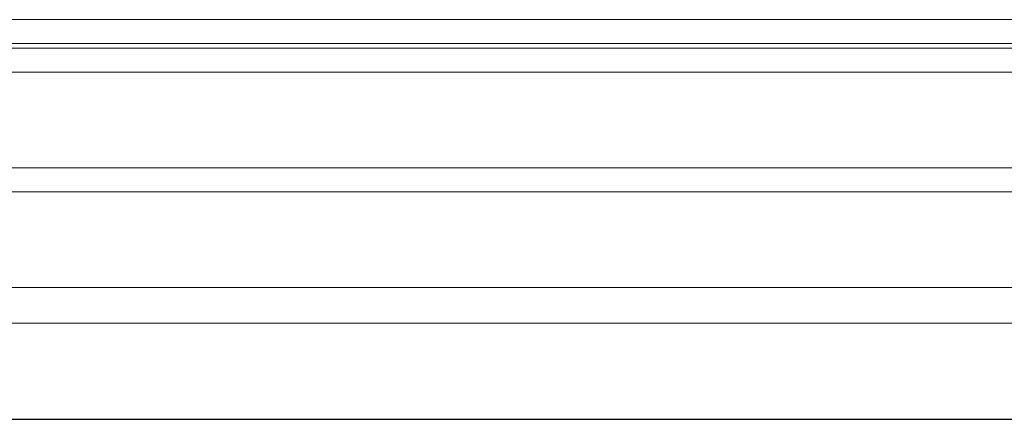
# Model space of a CAD drawing. Header units: inches. Extents: x 34737 to 291769, y 4926 to 74566.
# Tile 27 of 256: x 249938 to 250061, y 31083 to 31133. Entities that reach past the tile are written whole.
import ezdxf

# ---------------------------------------------------------------- set-up
doc = ezdxf.new("R2010")
doc.units = ezdxf.units.IN
doc.header["$LTSCALE"] = 300
doc.linetypes.add('ACAD_ISO02W100', pattern=[15, 12, -3])
doc.layers.add('!_A_03_ČIARKOVANÁ', color=41, linetype='ACAD_ISO02W100', lineweight=13)
doc.layers.add('_MB_szklo_0.15', color=142, linetype='Continuous', lineweight=15)

msp = doc.modelspace()

# ---------------------------------------------------------------- linework, layer by layer
at = {"layer": '!_A_03_ČIARKOVANÁ', "color": 7, "lineweight": -3}
msp.add_lwpolyline([(249296.38, 31082.78), (261523.63, 31082.78)], dxfattribs=at)
at = {"layer": '_MB_szklo_0.15'}
for points in [[(250094.38, 31129.88), (249398.38, 31129.88), (249398.38, 31132.88), (250094.38, 31132.88)], [(250094.38, 31129.31), (249398.38, 31129.31), (249398.38, 31129.88), (250094.38, 31129.88)], [(250094.38, 31126.31), (249398.38, 31126.31), (249398.38, 31129.31), (250094.38, 31129.31)], [(250094.38, 31111.31), (249398.38, 31111.31), (249398.38, 31114.31), (250094.38, 31114.31)], [(250094.38, 31094.81), (249398.38, 31094.81), (249398.38, 31099.31), (250094.38, 31099.31)]]:
    msp.add_lwpolyline(points, dxfattribs=at)

doc.saveas('drawing.dxf')
